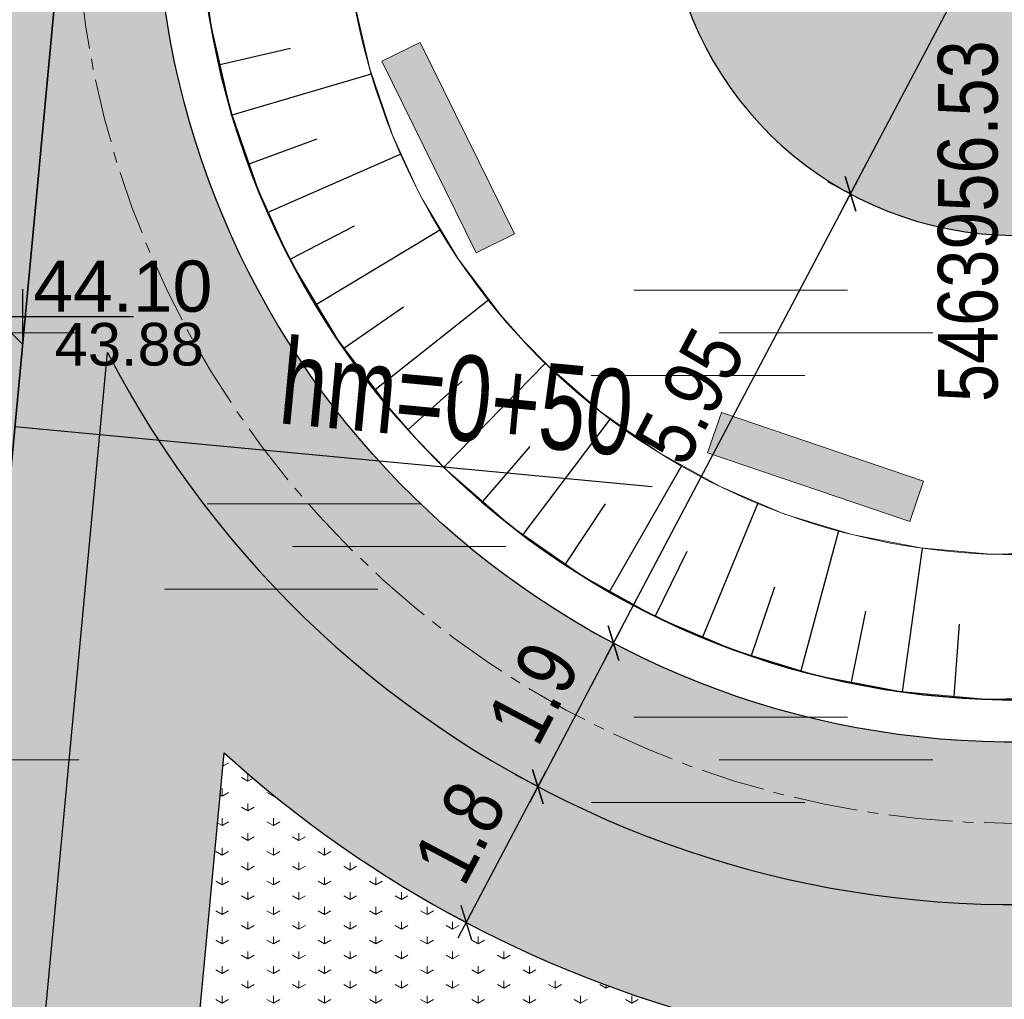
# Model space of a CAD drawing. Header units: metres. Extents: x 0 to 5465380, y 0 to 5925815.
# Tile 97 of 141: x 5463945 to 5463956, y 5925529 to 5925541. Entities that reach past the tile are written whole.
import ezdxf

# ---------------------------------------------------------------- set-up
doc = ezdxf.new("R2010")
doc.units = ezdxf.units.M
doc.linetypes.add('ACAD_ISO10W100', pattern=[18.5, 12, -3, 0.5, -3])
doc.linetypes.add('CENTER2', pattern=[1.125, 0.75, -0.125, 0.125, -0.125])
for name, color, linetype, lineweight in [('$DR - obrzeże 8x30', 34, 'Continuous', 30), ('$DR - osie ścieżek', 7, 'CENTER2', 15), ('$DR - wyp. chodnik', 44, 'Continuous', 5), ('$DR - zał. arch.', 7, 'Continuous', 13), ('$DR - zał. mapa', 250, 'Continuous', 0), ('0_Nr_Pióra__162', 62, 'Continuous', 18), ('___ławki_Nr_Pióra__141', 7, 'Continuous', 0), ('___ławki_Nr_Pióra__246', 34, 'Continuous', 211)]:
    doc.layers.add(name, color=color, linetype=linetype, lineweight=lineweight)
for name, color, linetype in [('$DR - wymiary', 7, 'Continuous'), ('AecObjExplode_rys 1_Vport_D5A', 7, 'Continuous'), ('AecObjExplode_rys 3_Vport_DDD', 7, 'Continuous'), ('AecObjExplode_rys 4_Vport_E22', 7, 'Continuous'), ('C-DROGI-KORYTARZE', 7, 'Continuous'), ('C-DROGI-SYTUACJA', 7, 'Continuous'), ('C-DROGI-SYTUACJA-ETYKIETY', 7, 'Continuous'), ('C-DZIALKI', 5, 'Continuous')]:
    doc.layers.add(name, color=color, linetype=linetype)
doc.layers.add('CC_Inne', color=7, linetype='Continuous', lineweight=18, true_color=0x0a0909)
doc.styles.add('ARIAL 2', font='ARIALN.TTF')
doc.styles.add('simplex', font='ARIALN.TTF', dxfattribs={"width": 0.7})
doc.styles.get("Standard").update_dxf_attribs({"font": 'arial.ttf'})
doc.dimstyles.new('LINIOWY', dxfattribs={"dimtxt": 0.7, "dimasz": 0.3, "dimexe": 0.3, "dimexo": 0, "dimgap": 0.2, "dimtad": 1, "dimzin": 9, "dimdsep": 46, "dimtxsty": 'ARIAL 2', "dimblk": 'OBLIQUE', "dimcen": 0, "dimdle": 0.2, "dimclrd": 7, "dimclre": 7, "dimclrt": 1, "dimadec": 0, "dimazin": 0, "dimtfac": 1, "dimtofl": 0, "dimtmove": 1, "dimatfit": 3, "dimldrblk": 'OBLIQUE', "dimfxl": 0.3, "dimfxlon": 1, "dimtolj": 1, "dimtzin": 1, "dimarcsym": 0})

# ---------------------------------------------------------------- blocks, each defined once
blk = doc.blocks.new('GK.6640.1913.2022 szara')
at = {"layer": 'CC_Inne', "color": 252}
for points in [[(5463952.056, 5925537.367), (5463954.556, 5925537.367)], [(5463943.056, 5925536.867), (5463945.556, 5925536.867)], [(5463953.056, 5925536.867), (5463955.556, 5925536.867)], [(5463951.556, 5925536.367), (5463954.056, 5925536.367)], [(5463947.056, 5925534.867), (5463949.556, 5925534.867)], [(5463948.056, 5925534.367), (5463950.556, 5925534.367)], [(5463946.556, 5925533.867), (5463949.056, 5925533.867)], [(5463952.056, 5925532.367), (5463954.556, 5925532.367)], [(5463943.056, 5925531.867), (5463945.556, 5925531.867)], [(5463953.056, 5925531.867), (5463955.556, 5925531.867)], [(5463951.556, 5925531.367), (5463954.056, 5925531.367)]]:
    blk.add_lwpolyline(points, dxfattribs=at)
blk = doc.blocks.new('świetlica_bezrzecze_PB_PZT oczyszczony')
at = {"layer": '0_Nr_Pióra__162', "linetype": 'Continuous'}
h = blk.add_hatch(dxfattribs=at)
h.set_pattern_fill('TRAWA__2_', color=256, style=0, pattern_type=2)
h.set_pattern_definition([(90, (5464021.3307, 5925651.47357), (-0.6, 0), [0.0866025, -0.2598076]), (90, (5464021.6307, 5925651.6468), (-0.6, 0), [0.0866025, -0.2598076]), (30, (5464021.3307, 5925651.47357), (-0.3, 0.5196152), [0.0866025, -0.2598076]), (30, (5464021.3307, 5925651.82), (-0.3, 0.5196152), [0.0866025, -0.2598076]), (150, (5464021.3307, 5925651.47357), (0.3, 0.5196152), [0.0866025, -0.2598076]), (150, (5464021.3307, 5925651.82), (0.3, 0.5196152), [0.0866025, -0.2598076])])
h.paths.add_polyline_path([(5463947.256, 5925531.949), (5463946.415, 5925523.006, -0.168021), (5463953.333, 5925528.744, -0.126926)], flags=0)
at = {"layer": '___ławki_Nr_Pióra__246', "linetype": 'Continuous'}
for points in [[(5463949.55, 5925540.27), (5463949.102, 5925540.049), (5463950.206, 5925537.806), (5463950.655, 5925538.027)], [(5463953.08, 5925535.936), (5463952.919, 5925535.463), (5463955.286, 5925534.658), (5463955.447, 5925535.131)]]:
    blk.add_hatch(color=256, dxfattribs=at).paths.add_polyline_path(points, flags=0)
at = {"layer": '___ławki_Nr_Pióra__141', "linetype": 'Continuous', "flags": 128}
for points in [[(5463949.55, 5925540.27), (5463949.102, 5925540.049), (5463950.206, 5925537.806), (5463950.655, 5925538.027)], [(5463953.08, 5925535.936), (5463952.919, 5925535.463), (5463955.286, 5925534.658), (5463955.447, 5925535.131)]]:
    blk.add_lwpolyline(points, close=True, dxfattribs=at)
blk = doc.blocks.new('_OBLIQUE')
at = {"color": 0, "linetype": 'ByBlock'}
blk.add_line((-0.5, -0.5), (0.5, 0.5), dxfattribs=at)
blk = doc.blocks.new('*D43')
at = {"layer": '$DR - wymiary', "color": 7, "lineweight": -2, "transparency": 16777216}
for p, q in [((5463949.998, 5925529.784), (5463951.024, 5925531.73)), ((5463950.931, 5925531.553), (5463950.666, 5925531.693)), ((5463950.091, 5925529.961), (5463949.826, 5925530.101))]:
    blk.add_line(p, q, dxfattribs=at)
at = {"layer": 'Defpoints', "color": 0, "transparency": 16777216}
for p in [(5463950.931, 5925531.553), (5463950.931, 5925531.553), (5463950.091, 5925529.961)]:
    blk.add_point(p, dxfattribs=at)
at = {"layer": '$DR - wymiary', "color": 7, "lineweight": -2, "transparency": 16777216, "xscale": 0.3, "yscale": 0.3, "zscale": 0.3}
for p, rotation in [((5463950.931, 5925531.553), 62.19211735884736), ((5463950.091, 5925529.961), 242.1921173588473)]:
    blk.add_blockref('_OBLIQUE', p, dxfattribs=dict(at, rotation=rotation))
at = {"layer": '$DR - wymiary', "color": 1, "transparency": 16777216, "insert": (5463950.018, 5925531.017), "char_height": 0.7, "attachment_point": 5, "rotation": 62.1921, "style": 'ARIAL 2'}
blk.add_mtext('\\A1;1.8', dxfattribs=at)
blk = doc.blocks.new('*D44')
at = {"layer": '$DR - wymiary', "color": 7, "lineweight": -2, "transparency": 16777216}
for p, q in [((5463950.838, 5925531.376), (5463951.911, 5925533.41)), ((5463951.817, 5925533.233), (5463951.552, 5925533.373)), ((5463950.931, 5925531.553), (5463950.666, 5925531.693))]:
    blk.add_line(p, q, dxfattribs=at)
at = {"layer": 'Defpoints', "color": 0, "transparency": 16777216}
for p in [(5463951.817, 5925533.233), (5463951.817, 5925533.233), (5463950.931, 5925531.553)]:
    blk.add_point(p, dxfattribs=at)
at = {"layer": '$DR - wymiary', "color": 7, "lineweight": -2, "transparency": 16777216, "xscale": 0.3, "yscale": 0.3, "zscale": 0.3}
for p, rotation in [((5463951.817, 5925533.233), 62.19211735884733), ((5463950.931, 5925531.553), 242.1921173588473)]:
    blk.add_blockref('_OBLIQUE', p, dxfattribs=dict(at, rotation=rotation))
at = {"layer": '$DR - wymiary', "color": 1, "transparency": 16777216, "insert": (5463950.881, 5925532.653), "char_height": 0.7, "attachment_point": 5, "rotation": 62.1921, "style": 'ARIAL 2'}
blk.add_mtext('\\A1;1.9', dxfattribs=at)
blk = doc.blocks.new('*D96')
at = {"layer": '$DR - wymiary', "color": 7, "lineweight": -2, "transparency": 16777216}
for p, q in [((5463951.724, 5925533.056), (5463954.686, 5925538.673)), ((5463954.593, 5925538.496), (5463954.328, 5925538.636)), ((5463951.817, 5925533.233), (5463951.552, 5925533.373))]:
    blk.add_line(p, q, dxfattribs=at)
at = {"layer": 'Defpoints', "color": 0, "transparency": 16777216}
for p in [(5463954.593, 5925538.496), (5463954.593, 5925538.496), (5463951.817, 5925533.233)]:
    blk.add_point(p, dxfattribs=at)
at = {"layer": '$DR - wymiary', "color": 7, "lineweight": -2, "transparency": 16777216, "xscale": 0.3, "yscale": 0.3, "zscale": 0.3}
for p, rotation in [((5463954.593, 5925538.496), 62.19211735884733), ((5463951.817, 5925533.233), 242.1921173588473)]:
    blk.add_blockref('_OBLIQUE', p, dxfattribs=dict(at, rotation=rotation))
at = {"layer": '$DR - wymiary', "color": 1, "transparency": 16777216, "insert": (5463952.712, 5925536.125), "char_height": 0.7, "attachment_point": 5, "rotation": 62.1921, "style": 'ARIAL 2'}
blk.add_mtext('\\A1;5.95', dxfattribs=at)
blk = doc.blocks.new('*D97')
at = {"layer": '$DR - wymiary', "color": 7, "lineweight": -2, "transparency": 16777216}
for p, q in [((5463954.5, 5925538.319), (5463958.51, 5925545.923)), ((5463958.583, 5925545.658), (5463958.151, 5925545.886)), ((5463954.593, 5925538.496), (5463954.328, 5925538.636))]:
    blk.add_line(p, q, dxfattribs=at)
at = {"layer": 'Defpoints', "color": 0, "transparency": 16777216}
for p in [(5463958.417, 5925545.746), (5463958.583, 5925545.658), (5463954.593, 5925538.496)]:
    blk.add_point(p, dxfattribs=at)
at = {"layer": '$DR - wymiary', "color": 7, "lineweight": -2, "transparency": 16777216, "xscale": 0.3, "yscale": 0.3, "zscale": 0.3}
for p, rotation in [((5463958.417, 5925545.746), 62.19211735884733), ((5463954.593, 5925538.496), 242.1921173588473)]:
    blk.add_blockref('_OBLIQUE', p, dxfattribs=dict(at, rotation=rotation))
at = {"layer": '$DR - wymiary', "color": 1, "transparency": 16777216, "insert": (5463956.012, 5925542.381), "char_height": 0.7, "attachment_point": 5, "rotation": 62.1921, "style": 'ARIAL 2'}
blk.add_mtext('\\A1;8.2', dxfattribs=at)
blk = doc.blocks.new('*D135')
at = {"layer": '$DR - wymiary', "color": 7, "lineweight": -2, "transparency": 16777216}
for p, q in [((5463954.935, 5925543.267), (5463950.079, 5925543.267)), ((5463955.535, 5925542.11), (5463954.935, 5925543.267)), ((5463956.528, 5925542.11), (5463955.535, 5925542.11))]:
    blk.add_line(p, q, dxfattribs=at)
at = {"layer": 'Defpoints', "color": 0, "transparency": 16777216}
for p in [(5463954.335, 5925543.267), (5463956.528, 5925542.11), (0, 0)]:
    blk.add_point(p, dxfattribs=at)
at = {"layer": '$DR - wymiary', "color": 1, "transparency": 16777216, "insert": (5463952.107, 5925543.825), "char_height": 0.7, "attachment_point": 5, "style": 'ARIAL 2'}
blk.add_mtext('\\A1;5925542.11', dxfattribs=at)
blk = doc.blocks.new('*D136')
at = {"layer": '$DR - wymiary', "color": 7, "lineweight": -2, "transparency": 16777216}
blk.add_line((5463956.528, 5925542.11), (5463956.528, 5925536.093), dxfattribs=at)
at = {"layer": 'Defpoints', "color": 0, "transparency": 16777216}
for p in [(5463956.528, 5925542.11), (5463956.528, 5925540.459), (0, 0)]:
    blk.add_point(p, dxfattribs=at)
at = {"layer": '$DR - wymiary', "color": 1, "transparency": 16777216, "insert": (5463955.971, 5925538.176), "char_height": 0.7, "attachment_point": 5, "rotation": 90, "style": 'ARIAL 2'}
blk.add_mtext('\\A1;5463956.53', dxfattribs=at)
blk = doc.blocks.new('*D137')
at = {"layer": '$DR - wymiary', "color": 7, "lineweight": -2, "transparency": 16777216}
blk.add_line((5463958.724, 5925585.382), (5463964.93, 5925585.382), dxfattribs=at)
at = {"layer": 'Defpoints', "color": 0, "transparency": 16777216}
for p in [(5463958.724, 5925585.382), (5463960.561, 5925585.382), (0, 0)]:
    blk.add_point(p, dxfattribs=at)
at = {"layer": '$DR - wymiary', "color": 1, "transparency": 16777216, "insert": (5463962.845, 5925585.94), "char_height": 0.7, "attachment_point": 5, "style": 'ARIAL 2'}
blk.add_mtext('\\A1;5925585.38', dxfattribs=at)
blk = doc.blocks.new('*D138')
at = {"layer": '$DR - wymiary', "color": 7, "lineweight": -2, "transparency": 16777216}
blk.add_line((5463958.724, 5925585.382), (5463958.724, 5925592.131), dxfattribs=at)
at = {"layer": 'Defpoints', "color": 0, "transparency": 16777216}
for p in [(5463958.724, 5925587.769), (5463958.724, 5925585.382), (0, 0)]:
    blk.add_point(p, dxfattribs=at)
at = {"layer": '$DR - wymiary', "color": 1, "transparency": 16777216, "insert": (5463958.166, 5925590.05), "char_height": 0.7, "attachment_point": 5, "rotation": 90, "style": 'ARIAL 2'}
blk.add_mtext('\\A1;5463958.72', dxfattribs=at)
blk = doc.blocks.new('kota')
at = {"color": 0, "linetype": 'ByBlock', "lineweight": -2}
for p, q in [((0, 0), (0, 1)), ((2, 0.5), (-0.5, 0.5)), ((-0.5, 0.5), (0, 0))]:
    blk.add_line(p, q, dxfattribs=at)
blk = doc.blocks.new('AecObjExplode_rys 1_Vport_D5A')
at = {"layer": 'C-DROGI-KORYTARZE', "color": 92, "linetype": 'Continuous', "lineweight": 9}
for p, q in [((5463947.101, 5925540.464), (5463946.993, 5925541.276)), ((5463948.96, 5925539.958), (5463948.775, 5925540.759)), ((5463947.326, 5925539.49), (5463947.101, 5925540.464)), ((5463949.228, 5925539.182), (5463948.96, 5925539.958)), ((5463947.651, 5925538.545), (5463947.326, 5925539.49)), ((5463949.519, 5925538.543), (5463949.228, 5925539.182)), ((5463948.006, 5925537.768), (5463947.651, 5925538.545)), ((5463949.575, 5925538.437), (5463949.519, 5925538.543)), ((5463949.998, 5925537.733), (5463949.575, 5925538.437)), ((5463948.074, 5925537.639), (5463948.006, 5925537.768)), ((5463950.493, 5925537.077), (5463949.998, 5925537.733)), ((5463948.589, 5925536.782), (5463948.074, 5925537.639)), ((5463950.757, 5925536.777), (5463950.493, 5925537.077)), ((5463949.19, 5925535.984), (5463948.589, 5925536.782)), ((5463951.053, 5925536.476), (5463950.757, 5925536.777)), ((5463951.673, 5925535.937), (5463951.053, 5925536.476)), ((5463949.512, 5925535.619), (5463949.19, 5925535.984)), ((5463952.346, 5925535.465), (5463951.673, 5925535.937)), ((5463949.872, 5925535.253), (5463949.512, 5925535.619)), ((5463953.065, 5925535.067), (5463952.346, 5925535.465)), ((5463950.626, 5925534.597), (5463949.872, 5925535.253)), ((5463953.821, 5925534.746), (5463953.065, 5925535.067)), ((5463954.607, 5925534.506), (5463953.821, 5925534.746)), ((5463951.445, 5925534.024), (5463950.626, 5925534.597)), ((5463955.413, 5925534.349), (5463954.607, 5925534.506)), ((5463956.232, 5925534.277), (5463955.413, 5925534.349)), ((5463957.053, 5925534.292), (5463956.232, 5925534.277)), ((5463952.319, 5925533.539), (5463951.445, 5925534.024)), ((5463953.24, 5925533.149), (5463952.319, 5925533.539)), ((5463954.195, 5925532.856), (5463953.24, 5925533.149)), ((5463955.177, 5925532.666), (5463954.195, 5925532.856)), ((5463956.172, 5925532.579), (5463955.177, 5925532.666)), ((5463957.172, 5925532.596), (5463956.172, 5925532.579))]:
    blk.add_line(p, q, dxfattribs=at)
at = {"layer": 'C-DROGI-KORYTARZE', "color": 54, "linetype": 'Continuous', "lineweight": -3}
for p, q in [((5463947.205, 5925540.012, 44.06), (5463948.033, 5925540.2, 43.98)), ((5463947.35, 5925539.421, 44.067), (5463948.979, 5925539.902, 43.9)), ((5463947.548, 5925538.846, 44.071), (5463948.345, 5925539.138, 43.985)), ((5463947.772, 5925538.281, 44.074), (5463949.327, 5925538.965, 43.9)), ((5463948.027, 5925537.729, 44.075), (5463948.781, 5925538.12, 43.987)), ((5463948.335, 5925537.205, 44.073), (5463949.789, 5925538.08, 43.9)), ((5463949.024, 5925536.204, 44.065), (5463950.356, 5925537.258, 43.9)), ((5463948.658, 5925536.69, 44.071), (5463949.357, 5925537.174, 43.985)), ((5463949.83, 5925535.295, 44.051), (5463951.019, 5925536.511, 43.9)), ((5463949.41, 5925535.735, 44.059), (5463950.042, 5925536.303, 43.979)), ((5463950.756, 5925534.507, 44.034), (5463951.779, 5925535.862, 43.9)), ((5463950.286, 5925534.893, 44.043), (5463950.84, 5925535.536, 43.971)), ((5463951.773, 5925533.842, 44.018), (5463952.615, 5925535.316, 43.9)), ((5463952.864, 5925533.308, 44.001), (5463953.512, 5925534.877, 43.9)), ((5463951.254, 5925534.158, 44.026), (5463951.721, 5925534.867, 43.963)), ((5463954.013, 5925532.912, 43.984), (5463954.457, 5925534.552, 43.9)), ((5463952.305, 5925533.547, 44.009), (5463952.679, 5925534.31, 43.955)), ((5463955.203, 5925532.663, 43.968), (5463955.435, 5925534.347, 43.9)), ((5463953.431, 5925533.09, 43.993), (5463953.705, 5925533.894, 43.946)), ((5463954.605, 5925532.777, 43.976), (5463954.774, 5925533.609, 43.938)), ((5463955.809, 5925532.61, 43.96), (5463955.871, 5925533.457, 43.93))]:
    blk.add_line(p, q, dxfattribs=at)
at = {"layer": 'C-DROGI-SYTUACJA', "color": 152, "linetype": 'ACAD_ISO10W100', "lineweight": 35, "ltscale": 4}
blk.add_line((5463945.831, 5925546.704), (5463936.923, 5925451.96), dxfattribs=at)
at = {"layer": 'C-DROGI-SYTUACJA-ETYKIETY', "color": 1, "linetype": 'Continuous', "lineweight": -3}
blk.add_line((5463944.803, 5925535.772), (5463952.27, 5925535.07), dxfattribs=at)
at = {"layer": 'C-DZIALKI', "color": 7, "linetype": 'Continuous', "lineweight": 35}
blk.add_arc((5463956.506, 5925542.123), 9.55, 293.1971, 291.9971, dxfattribs=at)
at = {"layer": 'C-DZIALKI', "color": 92, "linetype": 'Continuous', "lineweight": 9}
blk.add_arc((5463956.506, 5925542.123), 7.85, 293.327, 291.8672, dxfattribs=at)
at = {"layer": '$DR - wymiary', "color": 7, "linetype": 'Continuous', "lineweight": -3, "xscale": 0.6500000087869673, "yscale": 0.6500000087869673, "zscale": 0.6500000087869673}
blk.add_blockref('kota', (5463944.894, 5925536.731), dxfattribs=at)
at = {"layer": 'C-DROGI-SYTUACJA-ETYKIETY', "color": 1, "linetype": 'Continuous', "lineweight": -3, "insert": (5463945.019, 5925537.106), "char_height": 0.6, "attachment_point": 7}
blk.add_mtext('44.10', dxfattribs=at)
at = {"layer": 'C-DROGI-SYTUACJA-ETYKIETY', "color": 7, "linetype": 'Continuous', "lineweight": -3, "insert": (5463945.269, 5925536.731), "char_height": 0.5, "attachment_point": 4}
blk.add_mtext('{\\fArial|b0|i0|c238|p34;43.88}', dxfattribs=at)
at = {"layer": 'C-DROGI-SYTUACJA-ETYKIETY', "color": 1, "linetype": 'Continuous', "lineweight": -3, "insert": (5463951.989, 5925535.41), "char_height": 1, "attachment_point": 9, "rotation": 354.6285, "style": 'simplex'}
blk.add_mtext('{\\fArial|b0|i0|c0|p34;hm=\\fArial|b0|i0|c238|p34;0+50\\fArial|b0|i0|c0|p34;}', dxfattribs=at)
blk = doc.blocks.new('AecObjExplode_rys 4_Vport_E22')
at = {"layer": 'C-DROGI-KORYTARZE', "color": 92, "linetype": 'Continuous', "lineweight": 9}
for p, q in [((5463947.101, 5925540.464), (5463946.993, 5925541.276)), ((5463948.96, 5925539.958), (5463948.775, 5925540.759)), ((5463947.326, 5925539.49), (5463947.101, 5925540.464)), ((5463949.228, 5925539.182), (5463948.96, 5925539.958)), ((5463947.651, 5925538.545), (5463947.326, 5925539.49)), ((5463949.519, 5925538.543), (5463949.228, 5925539.182)), ((5463948.006, 5925537.768), (5463947.651, 5925538.545)), ((5463949.575, 5925538.437), (5463949.519, 5925538.543)), ((5463949.998, 5925537.733), (5463949.575, 5925538.437)), ((5463948.074, 5925537.639), (5463948.006, 5925537.768)), ((5463950.493, 5925537.077), (5463949.998, 5925537.733)), ((5463948.589, 5925536.782), (5463948.074, 5925537.639)), ((5463950.757, 5925536.777), (5463950.493, 5925537.077)), ((5463949.19, 5925535.984), (5463948.589, 5925536.782)), ((5463951.053, 5925536.476), (5463950.757, 5925536.777)), ((5463951.673, 5925535.937), (5463951.053, 5925536.476)), ((5463949.512, 5925535.619), (5463949.19, 5925535.984)), ((5463952.346, 5925535.465), (5463951.673, 5925535.937)), ((5463949.872, 5925535.253), (5463949.512, 5925535.619)), ((5463953.065, 5925535.067), (5463952.346, 5925535.465)), ((5463950.626, 5925534.597), (5463949.872, 5925535.253)), ((5463953.821, 5925534.746), (5463953.065, 5925535.067)), ((5463954.607, 5925534.506), (5463953.821, 5925534.746)), ((5463951.445, 5925534.024), (5463950.626, 5925534.597)), ((5463955.413, 5925534.349), (5463954.607, 5925534.506)), ((5463956.232, 5925534.277), (5463955.413, 5925534.349)), ((5463957.053, 5925534.292), (5463956.232, 5925534.277)), ((5463952.319, 5925533.539), (5463951.445, 5925534.024)), ((5463953.24, 5925533.149), (5463952.319, 5925533.539)), ((5463954.195, 5925532.856), (5463953.24, 5925533.149)), ((5463955.177, 5925532.666), (5463954.195, 5925532.856)), ((5463956.172, 5925532.579), (5463955.177, 5925532.666)), ((5463957.172, 5925532.596), (5463956.172, 5925532.579))]:
    blk.add_line(p, q, dxfattribs=at)
at = {"layer": 'C-DROGI-KORYTARZE', "color": 54, "linetype": 'Continuous', "lineweight": -3}
for p, q in [((5463947.205, 5925540.012, 44.06), (5463948.033, 5925540.2, 43.98)), ((5463947.35, 5925539.421, 44.067), (5463948.979, 5925539.902, 43.9)), ((5463947.548, 5925538.846, 44.071), (5463948.345, 5925539.138, 43.985)), ((5463947.772, 5925538.281, 44.074), (5463949.327, 5925538.965, 43.9)), ((5463948.027, 5925537.729, 44.075), (5463948.781, 5925538.12, 43.987)), ((5463948.335, 5925537.205, 44.073), (5463949.789, 5925538.08, 43.9)), ((5463949.024, 5925536.204, 44.065), (5463950.356, 5925537.258, 43.9)), ((5463948.658, 5925536.69, 44.071), (5463949.357, 5925537.174, 43.985)), ((5463949.83, 5925535.295, 44.051), (5463951.019, 5925536.511, 43.9)), ((5463949.41, 5925535.735, 44.059), (5463950.042, 5925536.303, 43.979)), ((5463950.756, 5925534.507, 44.034), (5463951.779, 5925535.862, 43.9)), ((5463950.286, 5925534.893, 44.043), (5463950.84, 5925535.536, 43.971)), ((5463951.773, 5925533.842, 44.018), (5463952.615, 5925535.316, 43.9)), ((5463952.864, 5925533.308, 44.001), (5463953.512, 5925534.877, 43.9)), ((5463951.254, 5925534.158, 44.026), (5463951.721, 5925534.867, 43.963)), ((5463954.013, 5925532.912, 43.984), (5463954.457, 5925534.552, 43.9)), ((5463952.305, 5925533.547, 44.009), (5463952.679, 5925534.31, 43.955)), ((5463955.203, 5925532.663, 43.968), (5463955.435, 5925534.347, 43.9)), ((5463953.431, 5925533.09, 43.993), (5463953.705, 5925533.894, 43.946)), ((5463954.605, 5925532.777, 43.976), (5463954.774, 5925533.609, 43.938)), ((5463955.809, 5925532.61, 43.96), (5463955.871, 5925533.457, 43.93))]:
    blk.add_line(p, q, dxfattribs=at)
at = {"layer": 'C-DROGI-SYTUACJA', "color": 152, "linetype": 'ACAD_ISO10W100', "lineweight": 35, "ltscale": 4}
blk.add_line((5463945.831, 5925546.704), (5463936.923, 5925451.96), dxfattribs=at)
at = {"layer": 'C-DROGI-SYTUACJA-ETYKIETY', "color": 1, "linetype": 'Continuous', "lineweight": -3}
blk.add_line((5463944.803, 5925535.772), (5463952.27, 5925535.07), dxfattribs=at)
at = {"layer": 'C-DZIALKI', "color": 7, "linetype": 'Continuous', "lineweight": 35}
blk.add_arc((5463956.506, 5925542.123), 9.55, 293.1971, 291.9971, dxfattribs=at)
at = {"layer": 'C-DZIALKI', "color": 92, "linetype": 'Continuous', "lineweight": 9}
blk.add_arc((5463956.506, 5925542.123), 7.85, 293.327, 291.8672, dxfattribs=at)
at = {"layer": '$DR - wymiary', "color": 7, "linetype": 'Continuous', "lineweight": -3, "xscale": 0.6500000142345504, "yscale": 0.6500000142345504, "zscale": 0.6500000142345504}
blk.add_blockref('kota', (5463944.894, 5925536.731), dxfattribs=at)
at = {"layer": 'C-DROGI-SYTUACJA-ETYKIETY', "color": 1, "linetype": 'Continuous', "lineweight": -3, "insert": (5463945.019, 5925537.106), "char_height": 0.6, "attachment_point": 7}
blk.add_mtext('44.10', dxfattribs=at)
at = {"layer": 'C-DROGI-SYTUACJA-ETYKIETY', "color": 7, "linetype": 'Continuous', "lineweight": -3, "insert": (5463945.269, 5925536.731), "char_height": 0.5, "attachment_point": 4}
blk.add_mtext('{\\fArial|b0|i0|c238|p34;43.88}', dxfattribs=at)
at = {"layer": 'C-DROGI-SYTUACJA-ETYKIETY', "color": 1, "linetype": 'Continuous', "lineweight": -3, "insert": (5463951.989, 5925535.41), "char_height": 1, "attachment_point": 9, "rotation": 354.6285, "style": 'simplex'}
blk.add_mtext('{\\fArial|b0|i0|c0|p34;hm=\\fArial|b0|i0|c238|p34;0+50\\fArial|b0|i0|c0|p34;}', dxfattribs=at)
blk = doc.blocks.new('AecObjExplode_rys 3_Vport_DDD')
at = {"layer": 'C-DROGI-KORYTARZE', "color": 92, "linetype": 'Continuous', "lineweight": 9}
for p, q in [((5463947.101, 5925540.464), (5463946.993, 5925541.276)), ((5463948.96, 5925539.958), (5463948.775, 5925540.759)), ((5463947.326, 5925539.49), (5463947.101, 5925540.464)), ((5463949.228, 5925539.182), (5463948.96, 5925539.958)), ((5463947.651, 5925538.545), (5463947.326, 5925539.49)), ((5463949.519, 5925538.543), (5463949.228, 5925539.182)), ((5463948.006, 5925537.768), (5463947.651, 5925538.545)), ((5463949.575, 5925538.437), (5463949.519, 5925538.543)), ((5463949.998, 5925537.733), (5463949.575, 5925538.437)), ((5463948.074, 5925537.639), (5463948.006, 5925537.768)), ((5463950.493, 5925537.077), (5463949.998, 5925537.733)), ((5463948.589, 5925536.782), (5463948.074, 5925537.639)), ((5463950.757, 5925536.777), (5463950.493, 5925537.077)), ((5463949.19, 5925535.984), (5463948.589, 5925536.782)), ((5463951.053, 5925536.476), (5463950.757, 5925536.777)), ((5463951.673, 5925535.937), (5463951.053, 5925536.476)), ((5463949.512, 5925535.619), (5463949.19, 5925535.984)), ((5463952.346, 5925535.465), (5463951.673, 5925535.937)), ((5463949.872, 5925535.253), (5463949.512, 5925535.619)), ((5463953.065, 5925535.067), (5463952.346, 5925535.465)), ((5463950.626, 5925534.597), (5463949.872, 5925535.253)), ((5463953.821, 5925534.746), (5463953.065, 5925535.067)), ((5463954.607, 5925534.506), (5463953.821, 5925534.746)), ((5463951.445, 5925534.024), (5463950.626, 5925534.597)), ((5463955.413, 5925534.349), (5463954.607, 5925534.506)), ((5463956.232, 5925534.277), (5463955.413, 5925534.349)), ((5463957.053, 5925534.292), (5463956.232, 5925534.277)), ((5463952.319, 5925533.539), (5463951.445, 5925534.024)), ((5463953.24, 5925533.149), (5463952.319, 5925533.539)), ((5463954.195, 5925532.856), (5463953.24, 5925533.149)), ((5463955.177, 5925532.666), (5463954.195, 5925532.856)), ((5463956.172, 5925532.579), (5463955.177, 5925532.666)), ((5463957.172, 5925532.596), (5463956.172, 5925532.579))]:
    blk.add_line(p, q, dxfattribs=at)
at = {"layer": 'C-DROGI-KORYTARZE', "color": 54, "linetype": 'Continuous', "lineweight": -3}
for p, q in [((5463947.205, 5925540.012, 44.06), (5463948.033, 5925540.2, 43.98)), ((5463947.35, 5925539.421, 44.067), (5463948.979, 5925539.902, 43.9)), ((5463947.548, 5925538.846, 44.071), (5463948.345, 5925539.138, 43.985)), ((5463947.772, 5925538.281, 44.074), (5463949.327, 5925538.965, 43.9)), ((5463948.027, 5925537.729, 44.075), (5463948.781, 5925538.12, 43.987)), ((5463948.335, 5925537.205, 44.073), (5463949.789, 5925538.08, 43.9)), ((5463949.024, 5925536.204, 44.065), (5463950.356, 5925537.258, 43.9)), ((5463948.658, 5925536.69, 44.071), (5463949.357, 5925537.174, 43.985)), ((5463949.83, 5925535.295, 44.051), (5463951.019, 5925536.511, 43.9)), ((5463949.41, 5925535.735, 44.059), (5463950.042, 5925536.303, 43.979)), ((5463950.756, 5925534.507, 44.034), (5463951.779, 5925535.862, 43.9)), ((5463950.286, 5925534.893, 44.043), (5463950.84, 5925535.536, 43.971)), ((5463951.773, 5925533.842, 44.018), (5463952.615, 5925535.316, 43.9)), ((5463952.864, 5925533.308, 44.001), (5463953.512, 5925534.877, 43.9)), ((5463951.254, 5925534.158, 44.026), (5463951.721, 5925534.867, 43.963)), ((5463954.013, 5925532.912, 43.984), (5463954.457, 5925534.552, 43.9)), ((5463952.305, 5925533.547, 44.009), (5463952.679, 5925534.31, 43.955)), ((5463955.203, 5925532.663, 43.968), (5463955.435, 5925534.347, 43.9)), ((5463953.431, 5925533.09, 43.993), (5463953.705, 5925533.894, 43.946)), ((5463954.605, 5925532.777, 43.976), (5463954.774, 5925533.609, 43.938)), ((5463955.809, 5925532.61, 43.96), (5463955.871, 5925533.457, 43.93))]:
    blk.add_line(p, q, dxfattribs=at)
at = {"layer": 'C-DROGI-SYTUACJA', "color": 152, "linetype": 'ACAD_ISO10W100', "lineweight": 35, "ltscale": 4}
blk.add_line((5463945.831, 5925546.704), (5463936.923, 5925451.96), dxfattribs=at)
at = {"layer": 'C-DROGI-SYTUACJA-ETYKIETY', "color": 1, "linetype": 'Continuous', "lineweight": -3}
blk.add_line((5463944.803, 5925535.772), (5463952.27, 5925535.07), dxfattribs=at)
at = {"layer": 'C-DZIALKI', "color": 7, "linetype": 'Continuous', "lineweight": 35}
blk.add_arc((5463956.506, 5925542.123), 9.55, 293.1971, 291.9971, dxfattribs=at)
at = {"layer": 'C-DZIALKI', "color": 92, "linetype": 'Continuous', "lineweight": 9}
blk.add_arc((5463956.506, 5925542.123), 7.85, 293.327, 291.8672, dxfattribs=at)
at = {"layer": '$DR - wymiary', "color": 7, "linetype": 'Continuous', "lineweight": -3, "xscale": 0.6500000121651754, "yscale": 0.6500000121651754, "zscale": 0.6500000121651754}
blk.add_blockref('kota', (5463944.894, 5925536.731), dxfattribs=at)
at = {"layer": 'C-DROGI-SYTUACJA-ETYKIETY', "color": 1, "linetype": 'Continuous', "lineweight": -3, "insert": (5463945.019, 5925537.106), "char_height": 0.6, "attachment_point": 7}
blk.add_mtext('44.10', dxfattribs=at)
at = {"layer": 'C-DROGI-SYTUACJA-ETYKIETY', "color": 7, "linetype": 'Continuous', "lineweight": -3, "insert": (5463945.269, 5925536.731), "char_height": 0.5, "attachment_point": 4}
blk.add_mtext('{\\fArial|b0|i0|c238|p34;43.88}', dxfattribs=at)
at = {"layer": 'C-DROGI-SYTUACJA-ETYKIETY', "color": 1, "linetype": 'Continuous', "lineweight": -3, "insert": (5463951.989, 5925535.41), "char_height": 1, "attachment_point": 9, "rotation": 354.6285, "style": 'simplex'}
blk.add_mtext('{\\fArial|b0|i0|c0|p34;hm=\\fArial|b0|i0|c238|p34;0+50\\fArial|b0|i0|c0|p34;}', dxfattribs=at)

msp = doc.modelspace()

# ---------------------------------------------------------------- hatches: boundary and pattern name
at = {"layer": '$DR - wyp. chodnik'}
h = msp.add_hatch(dxfattribs=at)
h.set_pattern_fill('AR-SAND', color=256, scale=0.01)
h.set_pattern_definition([(37.5, (500, 0), (-0.01600031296, 0.48941323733), [0, -0.38608, 0, -0.4318, 0, -0.41275]), (7.5, (500, 0), (0.44952328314, 0.71682510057), [0, -0.20828, 0, -0.34798, 0, -0.13335]), (327.5, (499.6876, 0), (0.790992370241, 0.001437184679), [0, -0.127, 0, -0.4572, 0, -0.5969]), (317.5, (499.6876, 0), (0.76355645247, 0.22292932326), [0, -0.0635, 0, -0.29972, 0, -0.3429])])
h.paths.add_polyline_path([(5463958.811, 5925573.433, 1.284126), (5463952.971, 5925595.856), (5463945.622, 5925613.63), (5463944.143, 5925613.018), (5463946.37, 5925607.633, 0.194771), (5463934.37, 5925592.77, 0.959366), (5463910.944, 5925588.139, 1.531072), (5463902.406, 5925567.988), (5463893.559, 5925564.306, 0.384254), (5463887.764, 5925552.083), (5463862.231, 5925541.456), (5463863.153, 5925539.241), (5463888.637, 5925549.847), (5463903.669, 5925513.728), (5463903.08, 5925513.225), (5463904.38, 5925511.705), (5463904.595, 5925511.889), (5463910.657, 5925504.009), (5463924.399, 5925502.717), (5463924.162, 5925500.211), (5463926.552, 5925499.986), (5463926.788, 5925502.493), (5463940.548, 5925501.199), (5463939.758, 5925492.8), (5463941.75, 5925492.612), (5463945.889, 5925536.637, 1.642027), (5463958.177, 5925553.955)])
h.paths.add_polyline_path([(5463914.368, 5925570.584, -0.565703), (5463929.546, 5925559.395), (5463926.129, 5925523.186), (5463905.587, 5925514.846), (5463890.146, 5925551.946, -0.414214), (5463894.404, 5925562.275)], flags=16)
h.paths.add_polyline_path([(5463892.202, 5925579.937, -1), (5463912.302, 5925579.937, -1)], flags=16)
h.paths.add_polyline_path([(5463910.621, 5925571.408, 0.241691), (5463914.061, 5925581.767, 0.332), (5463928.141, 5925579.302), (5463928.394, 5925578.805)], flags=16)
h.paths.add_polyline_path([(5463921.709, 5925573.639), (5463929.394, 5925576.838), (5463944.809, 5925546.509), (5463940.735, 5925503.19), (5463926.976, 5925504.484), (5463932.165, 5925559.475, 0.382129)], flags=16)
h.paths.add_polyline_path([(5463912.703, 5925589.968, -1), (5463932.803, 5925589.968, -1)], flags=16)
h.paths.add_polyline_path([(5463929.85, 5925580.354, 0.111618), (5463933.295, 5925584.342, 0.375671), (5463956.374, 5925560.041), (5463956.18, 5925554.068, 0.258572), (5463946.204, 5925548.178)], flags=16)
h.paths.add_polyline_path([(5463947.101, 5925605.865), (5463951.602, 5925594.979, 0.663307), (5463956.814, 5925573.586), (5463956.436, 5925561.944, -0.732242)], flags=16)
h.paths.add_polyline_path([(5463948.674, 5925585.382, -1), (5463968.774, 5925585.382, -1)], flags=16)
h.paths.add_polyline_path([(5463956.118, 5925552.165), (5463955.923, 5925546.165, 8.05786), (5463957.918, 5925545.968), (5463958.115, 5925552.043, -20.041857)], flags=16)
h.paths.add_polyline_path([(5463926.126, 5925521.027), (5463924.587, 5925504.708), (5463911.711, 5925505.919), (5463906.286, 5925512.971)], flags=16)
h = msp.add_hatch(dxfattribs=at)
h.set_pattern_fill('AR-SAND', color=256, scale=0.01)
h.set_pattern_definition([(37.5, (0, 0), (-0.01600031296, 0.48941323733), [0, -0.38608, 0, -0.4318, 0, -0.41275]), (7.5, (0, 0), (0.44952328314, 0.71682510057), [0, -0.20828, 0, -0.34798, 0, -0.13335]), (327.5, (-0.3124, 0), (0.790992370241, 0.001437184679), [0, -0.127, 0, -0.4572, 0, -0.5969]), (317.5, (-0.3124, 0), (0.76355645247, 0.22292932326), [0, -0.0635, 0, -0.29972, 0, -0.3429])])
h.paths.add_polyline_path([(5463962.423, 5925527.04, -0.64351), (5463962.135, 5925531.582, -0.418207), (5463945.889, 5925536.637), (5463941.794, 5925493.085, -0.483548), (5463947.944, 5925488.225, -0.452883), (5463961.431, 5925500.091, -0.824957), (5463961.168, 5925504.305, -0.490584), (5463946.22, 5925515.873, -0.525282)])
h.paths.add_polyline_path([(5463946.415, 5925523.006), (5463947.256, 5925531.949, 0.126926), (5463953.333, 5925528.744, 0.168021)], flags=16)
h.paths.add_polyline_path([(5463945.292, 5925511.055, 0.204983), (5463952.764, 5925503.23, 0.075674), (5463952.869, 5925500.524, 0.132857), (5463947.635, 5925495.307, 0.117384), (5463943.938, 5925496.661)], flags=16)

# ---------------------------------------------------------------- linework, layer by layer
at = {"layer": '$DR - obrzeże 8x30', "flags": 128}
for points in [[(5463920.599, 5925436.903), (5463921.147, 5925442.718), (5463937.867, 5925451.322), (5463945.889, 5925536.637, 1.642027), (5463958.177, 5925553.955), (5463958.811, 5925573.433, 1.284126), (5463952.971, 5925595.856), (5463945.622, 5925613.63)], [(5463953.333, 5925528.744, 0.168021), (5463946.415, 5925523.006), (5463947.256, 5925531.949, 0.126926), (5463953.333, 5925528.744, 0.11695)]]:
    msp.add_lwpolyline(points, format="xyb", dxfattribs=at)
msp.add_lwpolyline([(5463956.118, 5925552.165), (5463955.923, 5925546.165, 8.05786), (5463957.918, 5925545.968), (5463958.115, 5925552.043, -20.041857)], format="xyb", close=True, dxfattribs=at)
at = {"layer": '$DR - osie ścieżek', "flags": 128}
msp.add_lwpolyline([(5463928.152, 5925581.488), (5463945.831, 5925546.704), (5463936.923, 5925451.96), (5463919.992, 5925443.248)], dxfattribs=at)
at = {"layer": '$DR - osie ścieżek'}
msp.add_circle((5463956.506, 5925542.123), 11, dxfattribs=at)

# ---------------------------------------------------------------- block references
at = {"layer": '$DR - zał. arch.'}
msp.add_blockref('świetlica_bezrzecze_PB_PZT oczyszczony', (0, 0), dxfattribs=at)
at = {"layer": '$DR - zał. mapa'}
msp.add_blockref('GK.6640.1913.2022 szara', (0, 0), dxfattribs=at)
at = {"layer": 'AecObjExplode_rys 1_Vport_D5A'}
msp.add_blockref('AecObjExplode_rys 1_Vport_D5A', (0, 0), dxfattribs=at)
at = {"layer": 'AecObjExplode_rys 3_Vport_DDD'}
msp.add_blockref('AecObjExplode_rys 3_Vport_DDD', (0, 0), dxfattribs=at)
at = {"layer": 'AecObjExplode_rys 4_Vport_E22'}
msp.add_blockref('AecObjExplode_rys 4_Vport_E22', (0, 0), dxfattribs=at)

# ---------------------------------------------------------------- dimensions: what is measured, and where the dimension line sits
at = {"layer": '$DR - wymiary'}
for feature_location, offset, dtype, picture, middle in [((5463958.723835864, 5925585.382389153), (0, 2.386563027), 1, '*D138', (5463958.166434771, 5925590.050091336)), ((5463958.723835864, 5925585.382389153), (1.837338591, 0), 0, '*D137', (5463962.845417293, 5925585.939790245)), ((5463956.528263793, 5925542.110286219), (-2.192780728, 1.156967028), 0, '*D135', (5463952.107345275, 5925543.824654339)), ((5463956.528263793, 5925542.110286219), (0, -1.650806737), 1, '*D136', (5463955.970862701, 5925538.176191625))]:
    dim = msp.add_ordinate_dim(feature_location=feature_location, offset=offset, dtype=dtype, origin=(0, 0), dimstyle='LINIOWY', override={"dimfxlon": 0}, dxfattribs=at)
    dim.commit()
    dim.dimension.update_dxf_attribs({"geometry": picture, "text_midpoint": middle})
for base, p1, p2, picture, middle in [((5463958.417, 5925545.746), (5463954.593, 5925538.496), (5463958.583, 5925545.658), '*D97', (5463956.012, 5925542.381)), ((5463954.593, 5925538.496), (5463951.817, 5925533.233), (5463954.593, 5925538.496), '*D96', (5463952.712, 5925536.125)), ((5463951.817, 5925533.233), (5463950.931, 5925531.553), (5463951.817, 5925533.233), '*D44', (5463950.881, 5925532.653))]:
    dim = msp.add_linear_dim(base=base, p1=p1, p2=p2, angle=242.1921, dimstyle='LINIOWY', dxfattribs=at)
    dim.commit()
    dim.dimension.update_dxf_attribs({"geometry": picture, "text_midpoint": middle})
dim = msp.add_aligned_dim(p1=(5463950.091, 5925529.961), p2=(5463950.931, 5925531.553), distance=0, dimstyle='LINIOWY', dxfattribs=at)
dim.commit()
dim.dimension.update_dxf_attribs({"geometry": '*D43', "text_midpoint": (5463950.018, 5925531.017)})

doc.saveas('drawing.dxf')
